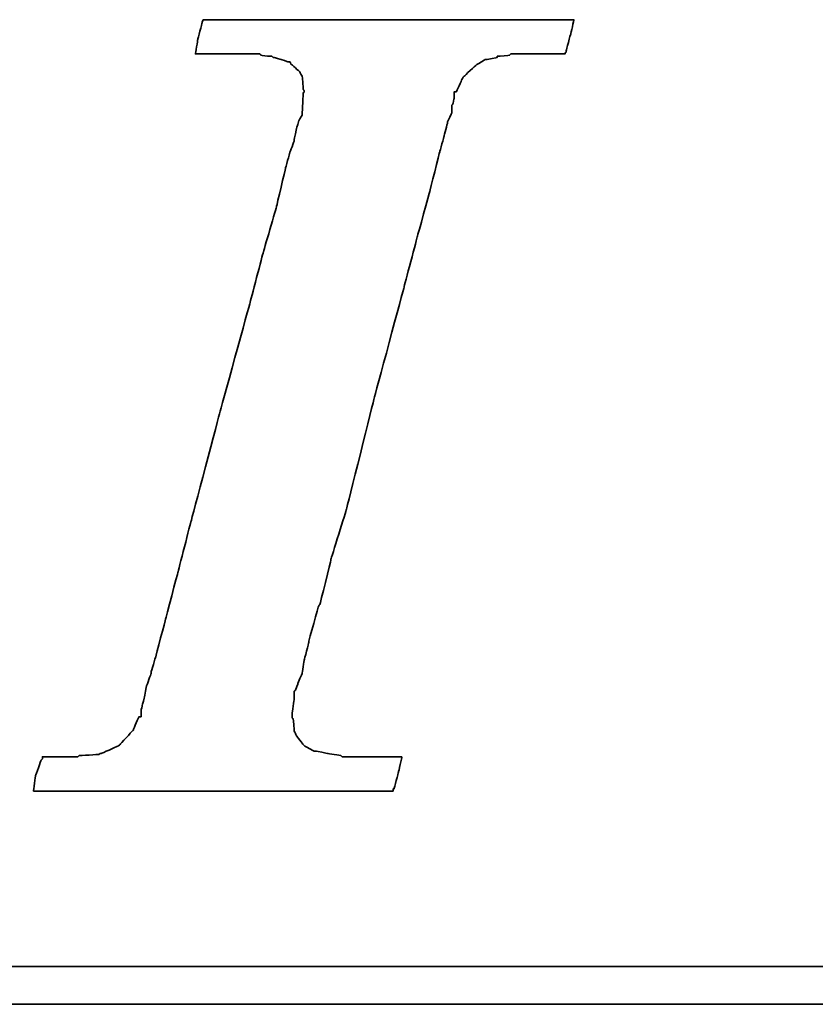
# Model space of a CAD drawing. Header units: inches. Extents: x -10 to 617, y 133 to 447.
# Tile 31 of 47: x 419.24 to 426.57, y 290.43 to 299.51. Entities that reach past the tile are written whole.
import ezdxf

# ---------------------------------------------------------------- set-up
doc = ezdxf.new("R2010")
doc.units = ezdxf.units.IN
doc.layers.add('DIM', color=4, linetype='Continuous')
doc.layers.add('layer 1', color=7, linetype='Continuous')

# ---------------------------------------------------------------- blocks, each defined once
blk = doc.blocks.new('TBI MOTION logo(完整正式版)')
at = {"layer": 'layer 1', "color": 22, "lineweight": 35}
for points, knots in [([(-40.59125, -7.94375), (-40.59125, -7.94375), (-40.97375, -7.94375), (-40.97375, -7.94375), (-40.97375, -7.94375), (-40.97375, -7.94375), (-41.38125, -7.94375), (-41.38125, -7.94375), (-41.38125, -7.94375), (-41.38125, -7.94375), (-41.54875, -7.94375), (-41.54875, -7.94375), (-41.54875, -7.94375), (-41.54875, -7.94375), (-41.59875, -7.94375), (-41.59875, -7.94375), (-41.59875, -7.94375), (-41.59875, -7.94375), (-41.88375, -7.94375), (-41.88375, -7.94375), (-41.88375, -7.94375), (-41.88375, -7.94375), (-41.90875, -7.91875), (-41.90875, -7.91875), (-41.90875, -7.91875), (-41.90875, -7.91875), (-42.19875, -7.87125), (-42.19875, -7.87125), (-42.19875, -7.87125), (-42.19875, -7.87125), (-42.43875, -7.82375), (-42.43875, -7.82375), (-42.43875, -7.82375), (-42.43875, -7.82375), (-42.45875, -7.82375), (-42.45875, -7.82375), (-42.45875, -7.82375), (-42.45875, -7.82375), (-42.48625, -7.82375), (-42.48625, -7.82375), (-42.48625, -7.82375), (-42.48625, -7.82375), (-42.67625, -7.72375), (-42.67625, -7.72375), (-42.67625, -7.72375), (-42.67625, -7.72375), (-42.70125, -7.70375), (-42.70125, -7.70375), (-42.70125, -7.70375), (-42.70125, -7.70375), (-42.72375, -7.67875), (-42.72375, -7.67875), (-42.72375, -7.67875), (-42.72375, -7.67875), (-42.86875, -7.48875), (-42.86875, -7.48875), (-42.86875, -7.48875), (-42.86875, -7.48875), (-42.89375, -7.43875), (-42.89375, -7.43875), (-42.89375, -7.43875), (-42.89375, -7.43875), (-42.91875, -7.38875), (-42.91875, -7.38875), (-42.91875, -7.38875), (-42.91875, -7.38875), (-42.93875, -7.12875), (-42.93875, -7.12875), (-42.93875, -7.12875), (-42.93875, -7.12875), (-42.96375, -7.10375), (-42.96375, -7.10375), (-42.96375, -7.10375), (-42.96375, -7.10375), (-42.96375, -7.05375), (-42.96375, -7.05375), (-42.96375, -7.05375), (-42.96375, -7.05375), (-42.96375, -7.00875), (-42.96375, -7.00875), (-42.96375, -7.00875), (-42.96375, -7.00875), (-42.91875, -6.69625), (-42.91875, -6.69625), (-42.91875, -6.69625), (-42.91875, -6.69625), (-42.91875, -6.62375), (-42.91875, -6.62375), (-42.91875, -6.62375), (-42.91875, -6.62375), (-42.91875, -6.59625), (-42.91875, -6.59625), (-42.91875, -6.59625), (-42.91875, -6.59625), (-42.91875, -6.57375), (-42.91875, -6.57375), (-42.91875, -6.57375), (-42.91875, -6.57375), (-42.91875, -6.52875), (-42.91875, -6.52875), (-42.91875, -6.52875), (-42.91875, -6.52875), (-42.89375, -6.50375), (-42.89375, -6.50375), (-42.89375, -6.50375), (-42.89375, -6.50375), (-42.84375, -6.38375), (-42.84375, -6.38375), (-42.84375, -6.38375), (-42.84375, -6.38375), (-42.84375, -6.35875), (-42.84375, -6.35875), (-42.84375, -6.35875), (-42.84375, -6.35875), (-42.74625, -6.14375), (-42.74625, -6.14375), (-42.74625, -6.14375), (-42.74625, -6.14375), (-42.70125, -5.85375), (-42.70125, -5.85375), (-42.70125, -5.85375), (-42.70125, -5.85375), (-42.60375, -5.47125), (-42.60375, -5.47125), (-42.60375, -5.47125), (-42.60375, -5.47125), (-42.60375, -5.44875), (-42.60375, -5.44875), (-42.60375, -5.44875), (-42.60375, -5.44875), (-42.38875, -4.67875), (-42.38875, -4.67875), (-42.38875, -4.67875), (-42.38875, -4.67875), (-42.36375, -4.65375), (-42.36375, -4.65375), (-42.36375, -4.65375), (-42.36375, -4.65375), (-42.12375, -3.69625), (-42.12375, -3.69625), (-42.12375, -3.69625), (-42.12375, -3.69625), (-42.12375, -3.67374), (-42.12375, -3.67374), (-42.12375, -3.67374), (-42.12375, -3.67374), (-41.78875, -2.59374), (-41.78875, -2.59374), (-41.78875, -2.59374), (-41.78875, -2.59374), (-41.18875, -0.19375), (-41.18875, -0.19375), (-41.18875, -0.19375), (-41.18875, -0.19375), (-40.54375, 2.20624), (-40.54375, 2.20624), (-40.54375, 2.20624), (-40.54375, 2.20624), (-40.25375, 3.30875), (-40.25375, 3.30875), (-40.25375, 3.30875), (-40.25375, 3.30875), (-39.98875, 4.27125), (-39.98875, 4.27125), (-39.98875, 4.27125), (-39.98875, 4.27125), (-39.77375, 5.13125), (-39.77375, 5.13125), (-39.77375, 5.13125), (-39.77375, 5.13125), (-39.67875, 5.47125), (-39.67875, 5.47125), (-39.67875, 5.47125), (-39.67875, 5.47125), (-39.60375, 5.75625), (-39.60375, 5.75625), (-39.60375, 5.75625), (-39.60375, 5.75625), (-39.60375, 5.78125), (-39.60375, 5.78125), (-39.60375, 5.78125), (-39.60375, 5.78125), (-39.50875, 5.97125), (-39.50875, 5.97125), (-39.50875, 5.97125), (-39.50875, 5.97125), (-39.50875, 6.13875), (-39.50875, 6.13875), (-39.50875, 6.13875), (-39.50875, 6.13875), (-39.48625, 6.16625), (-39.48625, 6.16625), (-39.48625, 6.16625), (-39.48625, 6.16625), (-39.46125, 6.28625), (-39.46125, 6.28625), (-39.46125, 6.28625), (-39.46125, 6.28625), (-39.46125, 6.42625), (-39.46125, 6.42625), (-39.46125, 6.42625), (-39.46125, 6.42625), (-39.41375, 6.42625), (-39.41375, 6.42625), (-39.41375, 6.42625), (-39.41375, 6.42625), (-39.29375, 6.69125), (-39.29375, 6.69125), (-39.29375, 6.69125), (-39.29375, 6.69125), (-39.26875, 6.74125), (-39.26875, 6.74125), (-39.26875, 6.74125), (-39.26875, 6.74125), (-39.24375, 6.76625), (-39.24375, 6.76625), (-39.24375, 6.76625), (-39.24375, 6.76625), (-38.98375, 7.00624), (-38.98375, 7.00624), (-38.98375, 7.00624), (-38.98375, 7.00624), (-38.95625, 7.02624), (-38.95625, 7.02624), (-38.95625, 7.02624), (-38.95625, 7.02624), (-38.78875, 7.12624), (-38.78875, 7.12624), (-38.78875, 7.12624), (-38.78875, 7.12624), (-38.76375, 7.12624), (-38.76375, 7.12624), (-38.76375, 7.12624), (-38.76375, 7.12624), (-38.74375, 7.12624), (-38.74375, 7.12624), (-38.74375, 7.12624), (-38.74375, 7.12624), (-38.52875, 7.17125), (-38.52875, 7.17125), (-38.52875, 7.17125), (-38.52875, 7.17125), (-38.52875, 7.19624), (-38.52875, 7.19624), (-38.52875, 7.19624), (-38.52875, 7.19624), (-38.50375, 7.19624), (-38.50375, 7.19624), (-38.50375, 7.19624), (-38.50375, 7.19624), (-38.26125, 7.21875), (-38.26125, 7.21875), (-38.26125, 7.21875), (-38.26125, 7.21875), (-38.23875, 7.24624), (-38.23875, 7.24624), (-38.23875, 7.24624), (-38.23875, 7.24624), (-38.21625, 7.24624), (-38.21625, 7.24624), (-38.21625, 7.24624), (-38.21625, 7.24624), (-38.18875, 7.24624), (-38.18875, 7.24624), (-38.18875, 7.24624), (-38.18875, 7.24624), (-37.90375, 7.24624), (-37.90375, 7.24624), (-37.90375, 7.24624), (-37.90375, 7.24624), (-37.85375, 7.24624), (-37.85375, 7.24624), (-37.85375, 7.24624), (-37.85375, 7.24624), (-37.75875, 7.24624), (-37.75875, 7.24624), (-37.75875, 7.24624), (-37.75875, 7.24624), (-37.42375, 7.24624), (-37.42375, 7.24624), (-37.42375, 7.24624), (-37.42375, 7.24624), (-37.08875, 7.24624), (-37.08875, 7.24624), (-37.08875, 7.24624), (-37.08875, 7.24624), (-37.06375, 7.24624), (-37.06375, 7.24624), (-37.06375, 7.24624), (-37.06375, 7.24624), (-37.06375, 7.26624), (-37.06375, 7.26624), (-37.06375, 7.26624), (-37.06375, 7.26624), (-37.03875, 7.29125), (-37.03875, 7.29125), (-37.03875, 7.29125), (-37.03875, 7.29125), (-37.03875, 7.31625), (-37.03875, 7.31625), (-37.03875, 7.31625), (-37.03875, 7.31625), (-36.94125, 7.67625), (-36.94125, 7.67625), (-36.94125, 7.67625), (-36.94125, 7.67625), (-36.86875, 7.98625), (-36.86875, 7.98625), (-36.86875, 7.98625), (-36.86875, 7.98625), (-36.98875, 7.98625), (-36.98875, 7.98625), (-36.98875, 7.98625), (-36.98875, 7.98625), (-37.42375, 7.98625), (-37.42375, 7.98625), (-37.42375, 7.98625), (-37.42375, 7.98625), (-37.94875, 7.98625), (-37.94875, 7.98625), (-37.94875, 7.98625), (-37.94875, 7.98625), (-38.57375, 7.98625), (-38.57375, 7.98625), (-38.57375, 7.98625), (-38.57375, 7.98625), (-39.29375, 7.98625), (-39.29375, 7.98625), (-39.29375, 7.98625), (-39.29375, 7.98625), (-40.82875, 7.98625), (-40.82875, 7.98625), (-40.82875, 7.98625), (-40.82875, 7.98625), (-42.36375, 7.98625), (-42.36375, 7.98625), (-42.36375, 7.98625), (-42.36375, 7.98625), (-43.08375, 7.98625), (-43.08375, 7.98625), (-43.08375, 7.98625), (-43.08375, 7.98625), (-43.70875, 7.98625), (-43.70875, 7.98625), (-43.70875, 7.98625), (-43.70875, 7.98625), (-44.23375, 7.98625), (-44.23375, 7.98625), (-44.23375, 7.98625), (-44.23375, 7.98625), (-44.66875, 7.98625), (-44.66875, 7.98625), (-44.66875, 7.98625), (-44.66875, 7.98625), (-44.88375, 7.98625), (-44.88375, 7.98625), (-44.88375, 7.98625), (-44.88375, 7.98625), (-44.90875, 7.94125), (-44.90875, 7.94125), (-44.90875, 7.94125), (-44.90875, 7.94125), (-44.90875, 7.91625), (-44.90875, 7.91625), (-44.90875, 7.91625), (-44.90875, 7.91625), (-45.00375, 7.55625), (-45.00375, 7.55625), (-45.00375, 7.55625), (-45.00375, 7.55625), (-45.05375, 7.24624), (-45.05375, 7.24624), (-45.05375, 7.24624), (-45.05375, 7.24624), (-44.61875, 7.24624), (-44.61875, 7.24624), (-44.61875, 7.24624), (-44.61875, 7.24624), (-44.11375, 7.24624), (-44.11375, 7.24624), (-44.11375, 7.24624), (-44.11375, 7.24624), (-43.99375, 7.24624), (-43.99375, 7.24624), (-43.99375, 7.24624), (-43.99375, 7.24624), (-43.94625, 7.24624), (-43.94625, 7.24624), (-43.94625, 7.24624), (-43.94625, 7.24624), (-43.92374, 7.24624), (-43.92374, 7.24624), (-43.92374, 7.24624), (-43.92374, 7.24624), (-43.65875, 7.24624), (-43.65875, 7.24624), (-43.65875, 7.24624), (-43.65875, 7.24624), (-43.63875, 7.21875), (-43.63875, 7.21875), (-43.63875, 7.21875), (-43.63875, 7.21875), (-43.46875, 7.19624), (-43.46875, 7.19624), (-43.46875, 7.19624), (-43.46875, 7.19624), (-43.39875, 7.19624), (-43.39875, 7.19624), (-43.39875, 7.19624), (-43.39875, 7.19624), (-43.37125, 7.17125), (-43.37125, 7.17125), (-43.37125, 7.17125), (-43.37125, 7.17125), (-43.34875, 7.17125), (-43.34875, 7.17125), (-43.34875, 7.17125), (-43.34875, 7.17125), (-43.20375, 7.12624), (-43.20375, 7.12624), (-43.20375, 7.12624), (-43.20375, 7.12624), (-43.05875, 7.07624), (-43.05875, 7.07624), (-43.05875, 7.07624), (-43.05875, 7.07624), (-43.01375, 7.07624), (-43.01375, 7.07624), (-43.01375, 7.07624), (-43.01375, 7.07624), (-42.98875, 7.02624), (-42.98875, 7.02624), (-42.98875, 7.02624), (-42.98875, 7.02624), (-42.79875, 6.86125), (-42.79875, 6.86125), (-42.79875, 6.86125), (-42.79875, 6.86125), (-42.77375, 6.81125), (-42.77375, 6.81125), (-42.77375, 6.81125), (-42.77375, 6.81125), (-42.74625, 6.76625), (-42.74625, 6.76625), (-42.74625, 6.76625), (-42.74625, 6.76625), (-42.72375, 6.47625), (-42.72375, 6.47625), (-42.72375, 6.47625), (-42.72375, 6.47625), (-42.70125, 6.45124), (-42.70125, 6.45124), (-42.70125, 6.45124), (-42.70125, 6.45124), (-42.70125, 6.42625), (-42.70125, 6.42625), (-42.70125, 6.42625), (-42.70125, 6.42625), (-42.72375, 6.40625), (-42.72375, 6.40625), (-42.72375, 6.40625), (-42.72375, 6.40625), (-42.74625, 5.97125), (-42.74625, 5.97125), (-42.74625, 5.97125), (-42.74625, 5.97125), (-42.74625, 5.94625), (-42.74625, 5.94625), (-42.74625, 5.94625), (-42.74625, 5.94625), (-42.74625, 5.92625), (-42.74625, 5.92625), (-42.74625, 5.92625), (-42.74625, 5.92625), (-42.77375, 5.87625), (-42.77375, 5.87625), (-42.77375, 5.87625), (-42.77375, 5.87625), (-42.81875, 5.80625), (-42.81875, 5.80625), (-42.81875, 5.80625), (-42.81875, 5.80625), (-42.86875, 5.63625), (-42.86875, 5.63625), (-42.86875, 5.63625), (-42.86875, 5.63625), (-42.91875, 5.39625), (-42.91875, 5.39625), (-42.91875, 5.39625), (-42.91875, 5.39625), (-42.91875, 5.37124), (-42.91875, 5.37124), (-42.91875, 5.37124), (-42.91875, 5.37124), (-43.01375, 5.10874), (-43.01375, 5.10874), (-43.01375, 5.10874), (-43.01375, 5.10874), (-43.10875, 4.77124), (-43.10875, 4.77124), (-43.10875, 4.77124), (-43.10875, 4.77124), (-43.29875, 3.95625), (-43.29875, 3.95625), (-43.29875, 3.95625), (-43.29875, 3.95625), (-43.58875, 2.95125), (-43.58875, 2.95125), (-43.58875, 2.95125), (-43.58875, 2.95125), (-43.87375, 1.87125), (-43.87375, 1.87125), (-43.87375, 1.87125), (-43.87375, 1.87125), (-44.52625, -0.50374), (-44.52625, -0.50374), (-44.52625, -0.50374), (-44.52625, -0.50374), (-45.14875, -2.85375), (-45.14875, -2.85375), (-45.14875, -2.85375), (-45.14875, -2.85375), (-45.43375, -3.95875), (-45.43375, -3.95875), (-45.43375, -3.95875), (-45.43375, -3.95875), (-45.69875, -4.96875), (-45.69875, -4.96875), (-45.69875, -4.96875), (-45.69875, -4.96875), (-45.91375, -5.78375), (-45.91375, -5.78375), (-45.91375, -5.78375), (-45.91375, -5.78375), (-46.01375, -6.11875), (-46.01375, -6.11875), (-46.01375, -6.11875), (-46.01375, -6.11875), (-46.01375, -6.14375), (-46.01375, -6.14375), (-46.01375, -6.14375), (-46.01375, -6.14375), (-46.10875, -6.40875), (-46.10875, -6.40875), (-46.10875, -6.40875), (-46.10875, -6.40875), (-46.15375, -6.64875), (-46.15375, -6.64875), (-46.15375, -6.64875), (-46.15375, -6.64875), (-46.20375, -6.83875), (-46.20375, -6.83875), (-46.20375, -6.83875), (-46.20375, -6.83875), (-46.22875, -6.93375), (-46.22875, -6.93375), (-46.22875, -6.93375), (-46.22875, -6.93375), (-46.22875, -7.07875), (-46.22875, -7.07875), (-46.22875, -7.07875), (-46.22875, -7.07875), (-46.27375, -7.07875), (-46.27375, -7.07875), (-46.27375, -7.07875), (-46.27375, -7.07875), (-46.39375, -7.34375), (-46.39375, -7.34375), (-46.39375, -7.34375), (-46.39375, -7.34375), (-46.39375, -7.36875), (-46.39375, -7.36875), (-46.39375, -7.36875), (-46.39375, -7.36875), (-46.42125, -7.38875), (-46.42125, -7.38875), (-46.42125, -7.38875), (-46.42125, -7.38875), (-46.68375, -7.67875), (-46.68375, -7.67875), (-46.68375, -7.67875), (-46.68375, -7.67875), (-46.70875, -7.70375), (-46.70875, -7.70375), (-46.70875, -7.70375), (-46.70875, -7.70375), (-46.75375, -7.72375), (-46.75375, -7.72375), (-46.75375, -7.72375), (-46.75375, -7.72375), (-47.08875, -7.87125), (-47.08875, -7.87125), (-47.08875, -7.87125), (-47.08875, -7.87125), (-47.11625, -7.87125), (-47.11625, -7.87125), (-47.11625, -7.87125), (-47.11625, -7.87125), (-47.13875, -7.89375), (-47.13875, -7.89375), (-47.13875, -7.89375), (-47.13875, -7.89375), (-47.56875, -7.91875), (-47.56875, -7.91875), (-47.56875, -7.91875), (-47.56875, -7.91875), (-47.59625, -7.94375), (-47.59625, -7.94375), (-47.59625, -7.94375), (-47.59625, -7.94375), (-47.64375, -7.94375), (-47.64375, -7.94375), (-47.64375, -7.94375), (-47.64375, -7.94375), (-47.73625, -7.94375), (-47.73625, -7.94375), (-47.73625, -7.94375), (-47.73625, -7.94375), (-48.07375, -7.94375), (-48.07375, -7.94375), (-48.07375, -7.94375), (-48.07375, -7.94375), (-48.36125, -7.94375), (-48.36125, -7.94375), (-48.36125, -7.94375), (-48.36125, -7.94375), (-48.36125, -7.96625), (-48.36125, -7.96625), (-48.36125, -7.96625), (-48.36125, -7.96625), (-48.36125, -7.99125), (-48.36125, -7.99125), (-48.36125, -7.99125), (-48.36125, -7.99125), (-48.38875, -8.01375), (-48.38875, -8.01375), (-48.38875, -8.01375), (-48.38875, -8.01375), (-48.50875, -8.34875), (-48.50875, -8.34875), (-48.50875, -8.34875), (-48.50875, -8.34875), (-48.55375, -8.68625), (-48.55375, -8.68625), (-48.55375, -8.68625), (-48.55375, -8.68625), (-48.45875, -8.68625), (-48.45875, -8.68625), (-48.45875, -8.68625), (-48.45875, -8.68625), (-48.07375, -8.68625), (-48.07375, -8.68625), (-48.07375, -8.68625), (-48.07375, -8.68625), (-47.52375, -8.68625), (-47.52375, -8.68625), (-47.52375, -8.68625), (-47.52375, -8.68625), (-46.92375, -8.68625), (-46.92375, -8.68625), (-46.92375, -8.68625), (-46.92375, -8.68625), (-46.25375, -8.68625), (-46.25375, -8.68625), (-46.25375, -8.68625), (-46.25375, -8.68625), (-46.20375, -8.68625), (-46.20375, -8.68625), (-46.20375, -8.68625), (-46.20375, -8.68625), (-44.71375, -8.68625), (-44.71375, -8.68625), (-44.71375, -8.68625), (-44.71375, -8.68625), (-43.22875, -8.68625), (-43.22875, -8.68625), (-43.22875, -8.68625), (-43.22875, -8.68625), (-42.55875, -8.68625), (-42.55875, -8.68625), (-42.55875, -8.68625), (-42.55875, -8.68625), (-42.50875, -8.68625), (-42.50875, -8.68625), (-42.50875, -8.68625), (-42.50875, -8.68625), (-41.93375, -8.68625), (-41.93375, -8.68625), (-41.93375, -8.68625), (-41.93375, -8.68625), (-41.38125, -8.68625), (-41.38125, -8.68625), (-41.38125, -8.68625), (-41.38125, -8.68625), (-40.97375, -8.68625), (-40.97375, -8.68625), (-40.97375, -8.68625), (-40.97375, -8.68625), (-40.78125, -8.68625), (-40.78125, -8.68625), (-40.78125, -8.68625), (-40.78125, -8.68625), (-40.78125, -8.63875), (-40.78125, -8.63875), (-40.78125, -8.63875), (-40.78125, -8.63875), (-40.75875, -8.63875), (-40.75875, -8.63875), (-40.75875, -8.63875), (-40.75875, -8.63875), (-40.66375, -8.27875), (-40.66375, -8.27875), (-40.66375, -8.27875), (-40.66375, -8.27875), (-40.59125, -7.94375), (-40.59125, -7.94375)], [0, 0, 0, 0, 0.00558659, 0.00558659, 0.00558659, 0.0055866, 0.01117318, 0.01117318, 0.01117318, 0.01117319, 0.01675978, 0.01675978, 0.01675978, 0.01675979, 0.02234637, 0.02234637, 0.02234637, 0.02234638, 0.02793296, 0.02793296, 0.02793296, 0.02793297, 0.03351955, 0.03351955, 0.03351955, 0.03351956, 0.03910615, 0.03910615, 0.03910615, 0.03910616, 0.04469274, 0.04469274, 0.04469274, 0.04469275, 0.05027933, 0.05027933, 0.05027933, 0.05027934, 0.05586592, 0.05586592, 0.05586592, 0.05586593, 0.06145251, 0.06145251, 0.06145251, 0.06145252, 0.06703911, 0.06703911, 0.06703911, 0.06703912, 0.0726257, 0.0726257, 0.0726257, 0.07262571, 0.07821229, 0.07821229, 0.07821229, 0.0782123, 0.08379888, 0.08379888, 0.08379888, 0.08379889, 0.08938547, 0.08938547, 0.08938547, 0.08938548, 0.09497207, 0.09497207, 0.09497207, 0.09497208, 0.10055866, 0.10055866, 0.10055866, 0.10055867, 0.10614525, 0.10614525, 0.10614525, 0.10614526, 0.11173184, 0.11173184, 0.11173184, 0.11173185, 0.11731844, 0.11731844, 0.11731844, 0.11731845, 0.12290503, 0.12290503, 0.12290503, 0.12290504, 0.12849162, 0.12849162, 0.12849162, 0.12849163, 0.13407821, 0.13407821, 0.13407821, 0.13407822, 0.1396648, 0.1396648, 0.1396648, 0.13966481, 0.1452514, 0.1452514, 0.1452514, 0.14525141, 0.15083799, 0.15083799, 0.15083799, 0.150838, 0.15642458, 0.15642458, 0.15642458, 0.15642459, 0.16201117, 0.16201117, 0.16201117, 0.16201118, 0.16759777, 0.16759777, 0.16759777, 0.16759778, 0.17318436, 0.17318436, 0.17318436, 0.17318437, 0.17877095, 0.17877095, 0.17877095, 0.17877096, 0.18435754, 0.18435754, 0.18435754, 0.18435755, 0.18994413, 0.18994413, 0.18994413, 0.18994414, 0.19553073, 0.19553073, 0.19553073, 0.19553074, 0.20111732, 0.20111732, 0.20111732, 0.20111733, 0.20670391, 0.20670391, 0.20670391, 0.20670392, 0.2122905, 0.2122905, 0.2122905, 0.21229051, 0.21787709, 0.21787709, 0.21787709, 0.2178771, 0.22346369, 0.22346369, 0.22346369, 0.2234637, 0.22905028, 0.22905028, 0.22905028, 0.22905029, 0.23463687, 0.23463687, 0.23463687, 0.23463688, 0.24022346, 0.24022346, 0.24022346, 0.24022347, 0.24581006, 0.24581006, 0.24581006, 0.24581007, 0.25139665, 0.25139665, 0.25139665, 0.25139666, 0.25698324, 0.25698324, 0.25698324, 0.25698325, 0.26256983, 0.26256983, 0.26256983, 0.26256984, 0.26815642, 0.26815642, 0.26815642, 0.26815643, 0.27374302, 0.27374302, 0.27374302, 0.27374303, 0.27932961, 0.27932961, 0.27932961, 0.27932962, 0.2849162, 0.2849162, 0.2849162, 0.28491621, 0.29050279, 0.29050279, 0.29050279, 0.2905028, 0.29608939, 0.29608939, 0.29608939, 0.2960894, 0.30167598, 0.30167598, 0.30167598, 0.30167599, 0.30726257, 0.30726257, 0.30726257, 0.30726258, 0.31284916, 0.31284916, 0.31284916, 0.31284917, 0.31843575, 0.31843575, 0.31843575, 0.31843576, 0.32402235, 0.32402235, 0.32402235, 0.32402236, 0.32960894, 0.32960894, 0.32960894, 0.32960895, 0.33519553, 0.33519553, 0.33519553, 0.33519554, 0.34078212, 0.34078212, 0.34078212, 0.34078213, 0.34636872, 0.34636872, 0.34636872, 0.34636873, 0.35195531, 0.35195531, 0.35195531, 0.35195532, 0.3575419, 0.3575419, 0.3575419, 0.35754191, 0.36312849, 0.36312849, 0.36312849, 0.3631285, 0.36871508, 0.36871508, 0.36871508, 0.36871509, 0.37430168, 0.37430168, 0.37430168, 0.37430169, 0.37988827, 0.37988827, 0.37988827, 0.37988828, 0.38547486, 0.38547486, 0.38547486, 0.38547487, 0.39106145, 0.39106145, 0.39106145, 0.39106146, 0.39664804, 0.39664804, 0.39664804, 0.39664805, 0.40223464, 0.40223464, 0.40223464, 0.40223465, 0.40782123, 0.40782123, 0.40782123, 0.40782124, 0.41340782, 0.41340782, 0.41340782, 0.41340783, 0.41899441, 0.41899441, 0.41899441, 0.41899442, 0.42458101, 0.42458101, 0.42458101, 0.42458102, 0.4301676, 0.4301676, 0.4301676, 0.43016761, 0.43575419, 0.43575419, 0.43575419, 0.4357542, 0.44134078, 0.44134078, 0.44134078, 0.44134079, 0.44692737, 0.44692737, 0.44692737, 0.44692738, 0.45251397, 0.45251397, 0.45251397, 0.45251398, 0.45810056, 0.45810056, 0.45810056, 0.45810057, 0.46368715, 0.46368715, 0.46368715, 0.46368716, 0.46927374, 0.46927374, 0.46927374, 0.46927375, 0.47486034, 0.47486034, 0.47486034, 0.47486035, 0.48044693, 0.48044693, 0.48044693, 0.48044694, 0.48603352, 0.48603352, 0.48603352, 0.48603353, 0.49162011, 0.49162011, 0.49162011, 0.49162012, 0.4972067, 0.4972067, 0.4972067, 0.49720671, 0.5027933, 0.5027933, 0.5027933, 0.50279331, 0.50837989, 0.50837989, 0.50837989, 0.5083799, 0.51396648, 0.51396648, 0.51396648, 0.51396649, 0.51955307, 0.51955307, 0.51955307, 0.51955308, 0.52513966, 0.52513966, 0.52513966, 0.52513967, 0.53072626, 0.53072626, 0.53072626, 0.53072627, 0.53631285, 0.53631285, 0.53631285, 0.53631286, 0.54189944, 0.54189944, 0.54189944, 0.54189945, 0.54748603, 0.54748603, 0.54748603, 0.54748604, 0.55307263, 0.55307263, 0.55307263, 0.55307264, 0.55865922, 0.55865922, 0.55865922, 0.55865923, 0.56424581, 0.56424581, 0.56424581, 0.56424582, 0.5698324, 0.5698324, 0.5698324, 0.56983241, 0.57541899, 0.57541899, 0.57541899, 0.575419, 0.58100559, 0.58100559, 0.58100559, 0.5810056, 0.58659218, 0.58659218, 0.58659218, 0.58659219, 0.59217877, 0.59217877, 0.59217877, 0.59217878, 0.59776536, 0.59776536, 0.59776536, 0.59776537, 0.60335196, 0.60335196, 0.60335196, 0.60335197, 0.60893855, 0.60893855, 0.60893855, 0.60893856, 0.61452514, 0.61452514, 0.61452514, 0.61452515, 0.62011173, 0.62011173, 0.62011173, 0.62011174, 0.62569832, 0.62569832, 0.62569832, 0.62569833, 0.63128492, 0.63128492, 0.63128492, 0.63128493, 0.63687151, 0.63687151, 0.63687151, 0.63687152, 0.6424581, 0.6424581, 0.6424581, 0.64245811, 0.64804469, 0.64804469, 0.64804469, 0.6480447, 0.65363128, 0.65363128, 0.65363128, 0.65363129, 0.65921788, 0.65921788, 0.65921788, 0.65921789, 0.66480447, 0.66480447, 0.66480447, 0.66480448, 0.67039106, 0.67039106, 0.67039106, 0.67039107, 0.67597765, 0.67597765, 0.67597765, 0.67597766, 0.68156425, 0.68156425, 0.68156425, 0.68156426, 0.68715084, 0.68715084, 0.68715084, 0.68715085, 0.69273743, 0.69273743, 0.69273743, 0.69273744, 0.69832402, 0.69832402, 0.69832402, 0.69832403, 0.70391061, 0.70391061, 0.70391061, 0.70391062, 0.70949721, 0.70949721, 0.70949721, 0.70949722, 0.7150838, 0.7150838, 0.7150838, 0.71508381, 0.72067039, 0.72067039, 0.72067039, 0.7206704, 0.72625698, 0.72625698, 0.72625698, 0.72625699, 0.73184358, 0.73184358, 0.73184358, 0.73184359, 0.73743017, 0.73743017, 0.73743017, 0.73743018, 0.74301676, 0.74301676, 0.74301676, 0.74301677, 0.74860335, 0.74860335, 0.74860335, 0.74860336, 0.75418994, 0.75418994, 0.75418994, 0.75418995, 0.75977654, 0.75977654, 0.75977654, 0.75977655, 0.76536313, 0.76536313, 0.76536313, 0.76536314, 0.77094972, 0.77094972, 0.77094972, 0.77094973, 0.77653631, 0.77653631, 0.77653631, 0.77653632, 0.78212291, 0.78212291, 0.78212291, 0.78212292, 0.7877095, 0.7877095, 0.7877095, 0.78770951, 0.79329609, 0.79329609, 0.79329609, 0.7932961, 0.79888268, 0.79888268, 0.79888268, 0.79888269, 0.80446927, 0.80446927, 0.80446927, 0.80446928, 0.81005587, 0.81005587, 0.81005587, 0.81005588, 0.81564246, 0.81564246, 0.81564246, 0.81564247, 0.82122905, 0.82122905, 0.82122905, 0.82122906, 0.82681564, 0.82681564, 0.82681564, 0.82681565, 0.83240223, 0.83240223, 0.83240223, 0.83240224, 0.83798883, 0.83798883, 0.83798883, 0.83798884, 0.84357542, 0.84357542, 0.84357542, 0.84357543, 0.84916201, 0.84916201, 0.84916201, 0.84916202, 0.8547486, 0.8547486, 0.8547486, 0.85474861, 0.8603352, 0.8603352, 0.8603352, 0.86033521, 0.86592179, 0.86592179, 0.86592179, 0.8659218, 0.87150838, 0.87150838, 0.87150838, 0.87150839, 0.87709497, 0.87709497, 0.87709497, 0.87709498, 0.88268156, 0.88268156, 0.88268156, 0.88268157, 0.88826816, 0.88826816, 0.88826816, 0.88826817, 0.89385475, 0.89385475, 0.89385475, 0.89385476, 0.89944134, 0.89944134, 0.89944134, 0.89944135, 0.90502793, 0.90502793, 0.90502793, 0.90502794, 0.91061453, 0.91061453, 0.91061453, 0.91061454, 0.91620112, 0.91620112, 0.91620112, 0.91620113, 0.92178771, 0.92178771, 0.92178771, 0.92178772, 0.9273743, 0.9273743, 0.9273743, 0.92737431, 0.93296089, 0.93296089, 0.93296089, 0.9329609, 0.93854749, 0.93854749, 0.93854749, 0.9385475, 0.94413408, 0.94413408, 0.94413408, 0.94413409, 0.94972067, 0.94972067, 0.94972067, 0.94972068, 0.95530726, 0.95530726, 0.95530726, 0.95530727, 0.96089385, 0.96089385, 0.96089385, 0.96089386, 0.96648045, 0.96648045, 0.96648045, 0.96648046, 0.97206704, 0.97206704, 0.97206704, 0.97206705, 0.97765363, 0.97765363, 0.97765363, 0.97765364, 0.98324022, 0.98324022, 0.98324022, 0.98324023, 0.98882682, 0.98882682, 0.98882682, 0.98882683, 0.99441341, 0.99441341, 0.99441341, 0.99441342, 1, 1, 1, 1]), ([(75.90875, -9.47875), (75.90875, -9.47875), (75.90875, -12.28625), (75.90875, -12.28625), (75.90875, -12.28625), (75.90875, -12.28625), (75.90875, -12.47875), (75.90875, -12.47875), (75.90875, -12.47875), (75.90875, -12.47875), (75.71625, -12.47875), (75.71625, -12.47875), (75.71625, -12.47875), (75.71625, -12.47875), (-88.32875, -12.47875), (-88.32875, -12.47875), (-88.32875, -12.47875), (-88.32875, -12.47875), (-88.32875, -13.29375), (-88.32875, -13.29375), (-88.32875, -13.29375), (-88.32875, -13.29375), (82.89125, -13.29375), (82.89125, -13.29375), (82.89125, -13.29375), (82.89125, -13.29375), (75.90875, -9.47875), (75.90875, -9.47875)], [0, 0, 0, 0, 0.14285714, 0.14285714, 0.14285714, 0.14285715, 0.28571429, 0.28571429, 0.28571429, 0.2857143, 0.42857143, 0.42857143, 0.42857143, 0.42857144, 0.57142857, 0.57142857, 0.57142857, 0.57142858, 0.71428571, 0.71428571, 0.71428571, 0.71428572, 0.85714286, 0.85714286, 0.85714286, 0.85714287, 1, 1, 1, 1])]:
    blk.add_open_spline(points, degree=3, knots=knots, dxfattribs=at)

msp = doc.modelspace()

# ---------------------------------------------------------------- block references
at = {"layer": 'DIM', "xscale": 0.4264312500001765, "yscale": 0.4264312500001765, "zscale": 0.4264312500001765}
msp.add_blockref('TBI MOTION logo(完整正式版)', (440.0709, 296.1034), dxfattribs=at)

doc.saveas('drawing.dxf')
